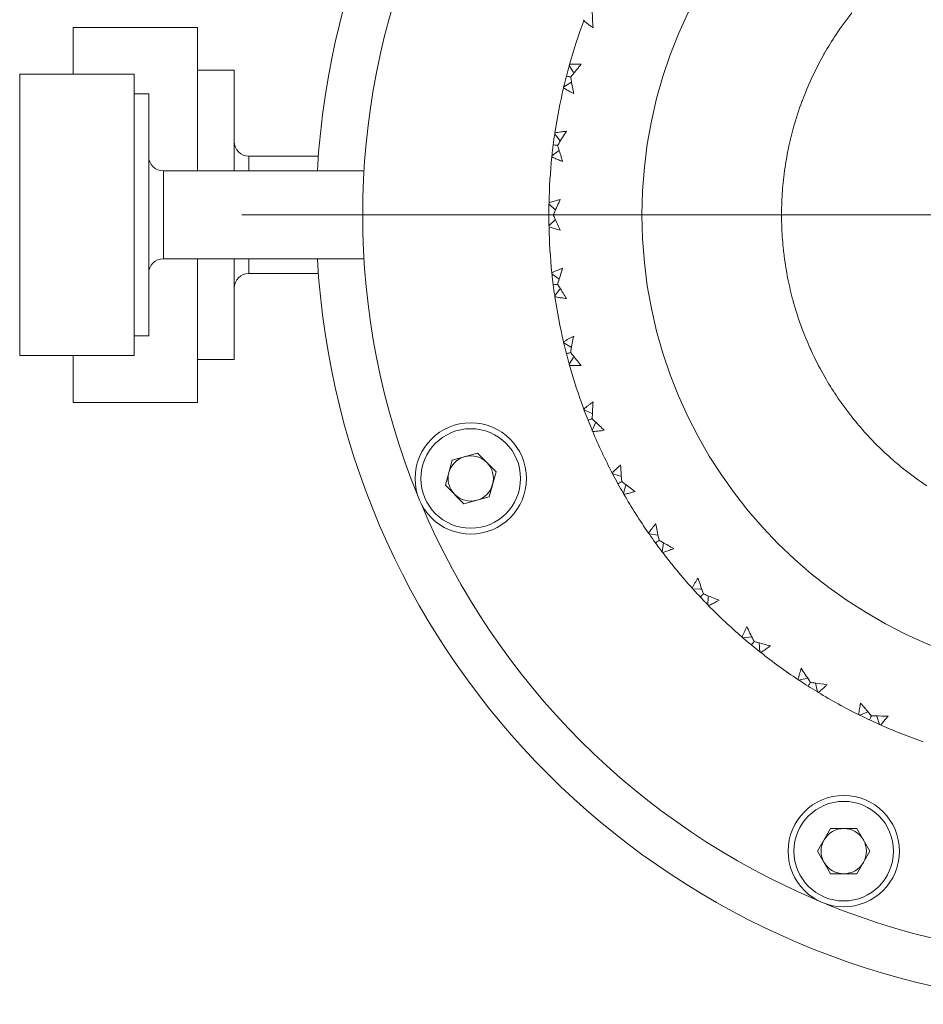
# Model space of a CAD drawing. Header units: inches. Extents: x 1.8 to 31.6, y 1.9 to 20.6.
# Tile 20 of 81: x 15.3 to 16.6, y 2.3 to 3.6. Entities that reach past the tile are written whole.
import ezdxf

# ---------------------------------------------------------------- set-up
doc = ezdxf.new("R2010")
doc.units = ezdxf.units.IN
doc.header["$MEASUREMENT"] = 0

# ---------------------------------------------------------------- blocks, each defined once
blk = doc.blocks.new('SW_CENTERMARKSYMBOL_9')
at = {"color": 0, "linetype": 'Continuous', "lineweight": 0}
blk.add_line((-0.2, 0), (-1.1625, 0), dxfattribs=at)

msp = doc.modelspace()

# ---------------------------------------------------------------- linework, layer by layer
at = {"color": 7, "linetype": 'Continuous', "lineweight": 15}
for p, q in [((15.5822, 3.5943), (15.4149, 3.5943)), ((15.4149, 3.5943), (15.4149, 3.5313)), ((15.5822, 3.4014), (15.5822, 3.5943)), ((15.6315, 3.5366), (15.5822, 3.5366)), ((15.6315, 3.5366), (15.6315, 3.4014)), ((15.4968, 3.5313), (15.3433, 3.5313)), ((15.3433, 3.5313), (15.3433, 3.1534)), ((15.4968, 3.1534), (15.4968, 3.5313)), ((16.0844, 3.5206), (16.0739, 3.5144)), ((15.5165, 3.5051), (15.4968, 3.5051)), ((15.5165, 3.5051), (15.5165, 3.1796)), ((15.7443, 3.4211), (15.6511, 3.4211)), ((15.6511, 3.416), (15.6511, 3.4211)), ((15.6511, 3.4014), (15.6511, 3.416)), ((15.8056, 3.4014), (15.5362, 3.4014)), ((15.5362, 3.3928), (15.5362, 3.4014)), ((15.5362, 3.2833), (15.5362, 3.3928)), ((16.0626, 3.3486), (16.054, 3.3572)), ((16.0626, 3.3361), (16.054, 3.3275)), ((15.5362, 3.2833), (15.8056, 3.2833)), ((15.5822, 3.0904), (15.5822, 3.2833)), ((15.6315, 3.2833), (15.6315, 3.1481)), ((15.6511, 3.2636), (15.6511, 3.2833)), ((15.6511, 3.2636), (15.7442, 3.2636)), ((16.0677, 3.2557), (16.0581, 3.2631)), ((15.4968, 3.1796), (15.5165, 3.1796)), ((16.0844, 3.1641), (16.0739, 3.1703)), ((15.3433, 3.1534), (15.4968, 3.1534)), ((15.4149, 3.1534), (15.4149, 3.0904)), ((15.5822, 3.1481), (15.6315, 3.1481)), ((15.4149, 3.0904), (15.5822, 3.0904)), ((16.117, 3.0636), (16.1122, 3.0525)), ((15.9242, 3.0129), (15.9581, 3.022)), ((15.9829, 2.9972), (15.9581, 3.022)), ((15.9242, 3.0129), (15.9151, 2.979)), ((15.9829, 2.9972), (15.9738, 2.9633)), ((16.1513, 2.9907), (16.1396, 2.9941)), ((15.9151, 2.979), (15.9399, 2.9542)), ((16.1573, 2.9797), (16.154, 2.9681)), ((15.9738, 2.9633), (15.9399, 2.9542)), ((16.2005, 2.9117), (16.1885, 2.9136)), ((16.2079, 2.9016), (16.206, 2.8896)), ((16.3266, 2.7752), (16.3145, 2.774)), ((16.3362, 2.7672), (16.3374, 2.7551)), ((16.412, 2.7131), (16.4146, 2.7013)), ((16.4826, 2.6743), (16.4712, 2.6702)), ((16.4148, 2.4873), (16.4323, 2.5178)), ((16.4675, 2.5178), (16.4323, 2.5178)), ((16.4675, 2.5178), (16.485, 2.4873)), ((16.4148, 2.4873), (16.4323, 2.4569)), ((16.485, 2.4873), (16.4675, 2.4569)), ((16.4323, 2.4569), (16.4675, 2.4569))]:
    msp.add_line(p, q, dxfattribs=at)
at = {"color": 7, "linetype": 'Continuous', "lineweight": 15, "flags": 128}
for points in [[(16.0875, 3.5328), (16.0865, 3.5344), (16.0813, 3.5432)], [(16.0693, 3.4415), (16.0681, 3.4429), (16.0618, 3.4511)], [(16.0677, 3.429), (16.0662, 3.4279), (16.0581, 3.4216)], [(16.0693, 3.2432), (16.0681, 3.2418), (16.0618, 3.2336)], [(16.0875, 3.1519), (16.0865, 3.1503), (16.0813, 3.1415)], [(16.1124, 3.0753), (16.1107, 3.076), (16.1012, 3.0801)], [(16.2592, 2.8395), (16.2574, 2.8395), (16.2471, 2.8399)], [(16.2678, 2.8303), (16.2678, 2.8285), (16.2674, 2.8182)], [(16.4014, 2.7198), (16.3996, 2.7194), (16.3896, 2.7172)], [(16.494, 2.669), (16.4946, 2.6672), (16.4981, 2.6575)]]:
    msp.add_lwpolyline(points, dxfattribs=at)
at = {"color": 7, "linetype": 'Continuous', "lineweight": 15}
for centre, radius in [((16.8039, 3.3423), 0.625), ((15.949, 2.9881), 0.0748), ((15.949, 2.9881), 0.0669), ((16.4499, 2.4873), 0.0748), ((16.4499, 2.4873), 0.0669)]:
    msp.add_circle(centre, radius, dxfattribs=at)
for centre, radius, start, end in [((16.8039, 3.3423), 1.0625, 93.1862, 176.8138), ((16.8039, 3.3423), 1, 157.8262, 202.1913), ((16.8039, 3.3423), 0.4375, 141.6369, 146.3655), ((16.8039, 3.3423), 0.75, 159.6427, 164.3573), ((16.8039, 3.3423), 0.4375, 146.3655, 150.2414), ((16.8039, 3.3423), 0.4375, 150.2274, 150.6369), ((16.8039, 3.3423), 0.4375, 150.6369, 155.3655), ((16.8039, 3.3423), 0.4375, 155.3655, 159.2414), ((16.8039, 3.3423), 0.75, 166.8427, 171.5573), ((16.8039, 3.3423), 0.4375, 159.6369, 164.3655), ((16.8039, 3.3423), 0.4375, 159.2274, 159.6369), ((16.8039, 3.3423), 0.4375, 164.3655, 168.2414), ((15.6511, 3.4408), 0.0197, 180, 270), ((16.8039, 3.3423), 0.4375, 168.6369, 173.3655), ((16.8039, 3.3423), 0.4375, 168.2274, 168.6369), ((15.5362, 3.4211), 0.0197, 180, 270), ((16.8039, 3.3423), 0.75, 174.0427, 178.7573), ((16.8039, 3.3423), 0.4375, 173.3655, 177.2414), ((16.8039, 3.3423), 0.4375, 177.2274, 177.6369), ((16.8039, 3.3423), 0.4375, 177.6369, 182.3655), ((16.8039, 3.3423), 0.75, 181.2427, 185.9573), ((16.8039, 3.3423), 0.4375, 182.3655, 186.2414), ((16.8039, 3.3423), 0.4375, 186.2274, 186.6369), ((15.5362, 3.2636), 0.0197, 90, 180), ((16.8039, 3.3423), 1.0625, 183.1862, 266.8138), ((16.8039, 3.3423), 0.4375, 186.6369, 191.3655), ((15.6511, 3.2439), 0.0197, 90, 180), ((16.8039, 3.3423), 0.4375, 191.3655, 195.2414), ((16.8039, 3.3423), 0.75, 188.4427, 193.1573), ((16.8039, 3.3423), 0.4375, 195.2274, 195.6369), ((16.8039, 3.3423), 0.4375, 195.6369, 200.3655), ((16.8039, 3.3423), 0.4375, 200.3655, 204.2414), ((16.8039, 3.3423), 0.4375, 204.2274, 204.6369), ((16.8039, 3.3423), 0.4375, 204.6369, 209.3655), ((16.8039, 3.3423), 0.75, 195.6427, 200.3573), ((16.8039, 3.3423), 0.4375, 209.3655, 213.2414), ((16.8039, 3.3423), 0.4375, 213.2274, 213.6369), ((16.8039, 3.3423), 0.4375, 213.6369, 218.3655), ((16.8039, 3.3423), 0.4375, 218.3655, 222.2414), ((16.8039, 3.3423), 0.75, 202.8427, 207.5573), ((16.8039, 3.3423), 0.4375, 222.2274, 222.6369), ((16.8039, 3.3423), 0.4375, 222.6369, 227.3655), ((15.949, 2.9881), 0.0304, 105, 165), ((15.949, 2.9881), 0.0304, 45, 105), ((16.8039, 3.3423), 0.4375, 227.3655, 231.2414), ((15.949, 2.9881), 0.0304, 345, 45), ((15.949, 2.9881), 0.0304, 165, 225), ((16.8039, 3.3423), 0.4375, 231.2274, 231.6369), ((16.8039, 3.3423), 0.4375, 231.6369, 236.3655), ((15.949, 2.9881), 0.0304, 285, 345), ((15.949, 2.9881), 0.0304, 225, 285), ((16.8039, 3.3423), 0.75, 210.0427, 214.7573), ((16.8039, 3.3423), 1, 202.8262, 247.1913), ((16.8039, 3.3423), 0.75, 217.2427, 221.9573), ((16.8039, 3.3423), 0.75, 224.4427, 229.1573), ((16.8039, 3.3423), 0.75, 231.6427, 236.3573), ((16.8039, 3.3423), 0.75, 238.8427, 243.5573), ((16.8039, 3.3423), 0.75, 246.0427, 250.7573), ((16.4499, 2.4873), 0.0304, 90, 150), ((16.4499, 2.4873), 0.0304, 30, 90), ((16.4499, 2.4873), 0.0304, 150, 210), ((16.4499, 2.4873), 0.0304, 330, 30), ((16.4499, 2.4873), 0.0304, 210, 270), ((16.4499, 2.4873), 0.0304, 270, 330), ((16.8039, 3.3423), 1, 247.8262, 292.1913)]:
    msp.add_arc(centre, radius, start, end, dxfattribs=at)
for points, knots in [([(16.1121, 3.6163), (16.1121, 3.6145), (16.1122, 3.6128), (16.1123, 3.611), (16.1125, 3.6053), (16.1129, 3.5995), (16.1132, 3.5938)], [0.0004009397, 0.0004009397, 0.0004009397, 0.0004009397, 0.0005439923, 0.0005439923, 0.0005439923, 0.0010183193, 0.0010183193, 0.0010183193, 0.0010183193]), ([(16.1132, 3.5938), (16.1122, 3.5945), (16.1111, 3.5953), (16.1101, 3.596), (16.1085, 3.5972), (16.1069, 3.5984), (16.1054, 3.5996), (16.1038, 3.6008), (16.1023, 3.602), (16.1007, 3.6033)], [0, 0, 0, 0, 0.0001378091, 0.0001378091, 0.0001378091, 0.000344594, 0.000344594, 0.000344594, 0.0005514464, 0.0005514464, 0.0005514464, 0.0005514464]), ([(16.0813, 3.5432), (16.0812, 3.543), (16.0799, 3.5382), (16.0786, 3.5335), (16.0775, 3.5289)], [0, 0, 0, 0, 0.043252, 1, 1, 1, 1]), ([(16.0817, 3.5446), (16.0843, 3.5447), (16.0869, 3.5448), (16.0895, 3.5449), (16.0908, 3.5449), (16.0921, 3.5449), (16.0935, 3.5449), (16.0948, 3.5449), (16.0961, 3.5449), (16.0974, 3.5449)], [0, 0, 0, 0, 0.0002756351, 0.0002756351, 0.0002756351, 0.0004135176, 0.0004135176, 0.0004135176, 0.0005514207, 0.0005514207, 0.0005514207, 0.0005514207]), ([(16.0974, 3.5449), (16.0953, 3.5424), (16.0931, 3.5398), (16.0911, 3.5372), (16.089, 3.5347), (16.0869, 3.5321), (16.0849, 3.5295), (16.0843, 3.5288), (16.0837, 3.5281), (16.0832, 3.5274)], [0, 0, 0, 0, 0.0002719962, 0.0002719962, 0.0002719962, 0.0005439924, 0.0005439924, 0.0005439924, 0.0006173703, 0.0006173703, 0.0006173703, 0.0006173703]), ([(16.0738, 3.514), (16.0739, 3.5144), (16.075, 3.5193), (16.0763, 3.5243), (16.0775, 3.5289)], [0, 0, 0, 0, 0.071541, 1, 1, 1, 1]), ([(16.0775, 3.5289), (16.0789, 3.5285), (16.0808, 3.528), (16.0827, 3.5275), (16.0832, 3.5274)], [0, 0, 0, 0, 0.725033, 1, 1, 1, 1]), ([(16.0832, 3.5274), (16.0835, 3.5257), (16.0838, 3.524), (16.0841, 3.5222), (16.085, 3.5166), (16.0861, 3.5109), (16.0872, 3.5052)], [0.0004009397, 0.0004009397, 0.0004009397, 0.0004009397, 0.0005439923, 0.0005439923, 0.0005439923, 0.0010183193, 0.0010183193, 0.0010183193, 0.0010183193]), ([(16.0872, 3.5052), (16.086, 3.5058), (16.0849, 3.5064), (16.0837, 3.5071), (16.082, 3.508), (16.0803, 3.509), (16.0786, 3.51), (16.0769, 3.511), (16.0753, 3.512), (16.0736, 3.5131)], [0, 0, 0, 0, 0.0001378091, 0.0001378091, 0.0001378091, 0.000344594, 0.000344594, 0.000344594, 0.0005514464, 0.0005514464, 0.0005514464, 0.0005514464]), ([(16.062, 3.4525), (16.0646, 3.4529), (16.0672, 3.4534), (16.0698, 3.4537), (16.0711, 3.4539), (16.0724, 3.4541), (16.0737, 3.4543), (16.075, 3.4545), (16.0763, 3.4546), (16.0775, 3.4548)], [0, 0, 0, 0, 0.0002756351, 0.0002756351, 0.0002756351, 0.0004135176, 0.0004135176, 0.0004135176, 0.0005514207, 0.0005514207, 0.0005514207, 0.0005514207]), ([(16.0775, 3.4548), (16.0758, 3.452), (16.074, 3.4492), (16.0723, 3.4464), (16.0705, 3.4436), (16.0688, 3.4407), (16.0671, 3.4379), (16.0666, 3.4371), (16.0661, 3.4364), (16.0657, 3.4356)], [0, 0, 0, 0, 0.0002719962, 0.0002719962, 0.0002719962, 0.0005439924, 0.0005439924, 0.0005439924, 0.0006173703, 0.0006173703, 0.0006173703, 0.0006173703]), ([(16.0618, 3.4511), (16.0618, 3.4508), (16.061, 3.446), (16.0604, 3.441), (16.0598, 3.4363)], [0, 0, 0, 0, 0.043253, 1, 1, 1, 1]), ([(16.0581, 3.4216), (16.0581, 3.4218), (16.0586, 3.4267), (16.0592, 3.4317), (16.0598, 3.4363)], [0, 0, 0, 0, 0.043253, 1, 1, 1, 1]), ([(16.0598, 3.4363), (16.0612, 3.4362), (16.0632, 3.4359), (16.0651, 3.4357), (16.0657, 3.4356)], [0, 0, 0, 0, 0.725035, 1, 1, 1, 1]), ([(16.0657, 3.4356), (16.0662, 3.4339), (16.0667, 3.4323), (16.0672, 3.4306), (16.0689, 3.4251), (16.0706, 3.4196), (16.0724, 3.4141)], [0.0004009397, 0.0004009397, 0.0004009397, 0.0004009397, 0.0005439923, 0.0005439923, 0.0005439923, 0.0010183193, 0.0010183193, 0.0010183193, 0.0010183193]), ([(16.0724, 3.4141), (16.0712, 3.4146), (16.07, 3.415), (16.0688, 3.4155), (16.067, 3.4163), (16.0651, 3.417), (16.0633, 3.4178), (16.0615, 3.4186), (16.0597, 3.4194), (16.058, 3.4202)], [0, 0, 0, 0, 0.0001378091, 0.0001378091, 0.0001378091, 0.000344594, 0.000344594, 0.000344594, 0.0005514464, 0.0005514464, 0.0005514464, 0.0005514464]), ([(16.0541, 3.3586), (16.0566, 3.3594), (16.0591, 3.3602), (16.0616, 3.3609), (16.0629, 3.3612), (16.0641, 3.3616), (16.0654, 3.3619), (16.0667, 3.3622), (16.0679, 3.3625), (16.0692, 3.3629)], [0, 0, 0, 0, 0.0002756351, 0.0002756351, 0.0002756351, 0.0004135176, 0.0004135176, 0.0004135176, 0.0005514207, 0.0005514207, 0.0005514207, 0.0005514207]), ([(16.0692, 3.3629), (16.0678, 3.3599), (16.0664, 3.3569), (16.065, 3.3538), (16.0636, 3.3508), (16.0622, 3.3478), (16.0609, 3.3448), (16.0605, 3.344), (16.0602, 3.3432), (16.0598, 3.3423)], [0, 0, 0, 0, 0.0002719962, 0.0002719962, 0.0002719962, 0.0005439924, 0.0005439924, 0.0005439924, 0.0006173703, 0.0006173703, 0.0006173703, 0.0006173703]), ([(16.0541, 3.3572), (16.054, 3.357), (16.0539, 3.352), (16.0539, 3.3471), (16.0539, 3.3423)], [0, 0, 0, 0, 0.043253, 1, 1, 1, 1]), ([(16.0541, 3.3275), (16.054, 3.3277), (16.0539, 3.3327), (16.0539, 3.3376), (16.0539, 3.3423)], [0, 0, 0, 0, 0.043253, 1, 1, 1, 1]), ([(16.0539, 3.3423), (16.0553, 3.3423), (16.0573, 3.3423), (16.0593, 3.3423), (16.0598, 3.3423)], [0, 0, 0, 0, 0.725036, 1, 1, 1, 1]), ([(16.0598, 3.3423), (16.0605, 3.3408), (16.0612, 3.3392), (16.0619, 3.3376), (16.0643, 3.3323), (16.0667, 3.3271), (16.0692, 3.3218)], [0.0004009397, 0.0004009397, 0.0004009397, 0.0004009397, 0.0005439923, 0.0005439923, 0.0005439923, 0.0010183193, 0.0010183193, 0.0010183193, 0.0010183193]), ([(16.0692, 3.3218), (16.0679, 3.3222), (16.0667, 3.3225), (16.0654, 3.3228), (16.0635, 3.3233), (16.0616, 3.3238), (16.0597, 3.3244), (16.0578, 3.3249), (16.056, 3.3255), (16.0541, 3.3261)], [0, 0, 0, 0, 0.0001378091, 0.0001378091, 0.0001378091, 0.000344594, 0.000344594, 0.000344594, 0.0005514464, 0.0005514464, 0.0005514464, 0.0005514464]), ([(16.058, 3.2645), (16.0603, 3.2656), (16.0627, 3.2667), (16.0651, 3.2677), (16.0663, 3.2682), (16.0676, 3.2687), (16.0688, 3.2692), (16.07, 3.2697), (16.0712, 3.2701), (16.0724, 3.2706)], [0, 0, 0, 0, 0.0002756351, 0.0002756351, 0.0002756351, 0.0004135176, 0.0004135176, 0.0004135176, 0.0005514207, 0.0005514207, 0.0005514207, 0.0005514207]), ([(16.0724, 3.2706), (16.0714, 3.2675), (16.0704, 3.2643), (16.0694, 3.2611), (16.0684, 3.258), (16.0674, 3.2548), (16.0665, 3.2517), (16.0662, 3.2508), (16.0659, 3.2499), (16.0657, 3.2491)], [0, 0, 0, 0, 0.0002719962, 0.0002719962, 0.0002719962, 0.0005439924, 0.0005439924, 0.0005439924, 0.0006173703, 0.0006173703, 0.0006173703, 0.0006173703]), ([(16.0581, 3.2631), (16.0581, 3.2629), (16.0586, 3.258), (16.0592, 3.253), (16.0598, 3.2484)], [0, 0, 0, 0, 0.043253, 1, 1, 1, 1]), ([(16.0598, 3.2484), (16.0612, 3.2485), (16.0632, 3.2488), (16.0651, 3.249), (16.0657, 3.2491)], [0, 0, 0, 0, 0.725035, 1, 1, 1, 1]), ([(16.0618, 3.2336), (16.0618, 3.2339), (16.061, 3.2387), (16.0604, 3.2437), (16.0598, 3.2484)], [0, 0, 0, 0, 0.043253, 1, 1, 1, 1]), ([(16.0657, 3.2491), (16.0666, 3.2476), (16.0675, 3.2461), (16.0684, 3.2446), (16.0714, 3.2397), (16.0744, 3.2348), (16.0775, 3.2299)], [0.0004009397, 0.0004009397, 0.0004009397, 0.0004009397, 0.0005439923, 0.0005439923, 0.0005439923, 0.0010183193, 0.0010183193, 0.0010183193, 0.0010183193]), ([(16.0775, 3.2299), (16.0763, 3.2301), (16.075, 3.2302), (16.0737, 3.2304), (16.0717, 3.2307), (16.0698, 3.2309), (16.0678, 3.2312), (16.0659, 3.2316), (16.064, 3.2319), (16.062, 3.2322)], [0, 0, 0, 0, 0.0001378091, 0.0001378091, 0.0001378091, 0.000344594, 0.000344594, 0.000344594, 0.0005514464, 0.0005514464, 0.0005514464, 0.0005514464]), ([(16.0736, 3.1716), (16.0758, 3.173), (16.0781, 3.1744), (16.0803, 3.1757), (16.0815, 3.1763), (16.0826, 3.177), (16.0837, 3.1776), (16.0849, 3.1783), (16.086, 3.1789), (16.0872, 3.1795)], [0, 0, 0, 0, 0.0002756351, 0.0002756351, 0.0002756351, 0.0004135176, 0.0004135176, 0.0004135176, 0.0005514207, 0.0005514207, 0.0005514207, 0.0005514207]), ([(16.0872, 3.1795), (16.0865, 3.1762), (16.0859, 3.173), (16.0853, 3.1697), (16.0848, 3.1665), (16.0842, 3.1632), (16.0836, 3.1599), (16.0835, 3.1591), (16.0833, 3.1582), (16.0832, 3.1573)], [0, 0, 0, 0, 0.0002719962, 0.0002719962, 0.0002719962, 0.0005439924, 0.0005439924, 0.0005439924, 0.0006173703, 0.0006173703, 0.0006173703, 0.0006173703]), ([(16.0738, 3.1707), (16.0739, 3.1703), (16.075, 3.1654), (16.0763, 3.1604), (16.0775, 3.1558)], [0, 0, 0, 0, 0.071541, 1, 1, 1, 1]), ([(16.0775, 3.1558), (16.0789, 3.1562), (16.0808, 3.1567), (16.0827, 3.1572), (16.0832, 3.1573)], [0, 0, 0, 0, 0.725033, 1, 1, 1, 1]), ([(16.0814, 3.1411), (16.0813, 3.1414), (16.0799, 3.1463), (16.0786, 3.1512), (16.0775, 3.1558)], [0, 0, 0, 0, 0.07154, 1, 1, 1, 1]), ([(16.0832, 3.1573), (16.0843, 3.1559), (16.0853, 3.1546), (16.0864, 3.1532), (16.09, 3.1487), (16.0937, 3.1442), (16.0974, 3.1398)], [0.0004009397, 0.0004009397, 0.0004009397, 0.0004009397, 0.0005439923, 0.0005439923, 0.0005439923, 0.0010183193, 0.0010183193, 0.0010183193, 0.0010183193]), ([(16.0974, 3.1398), (16.0961, 3.1398), (16.0948, 3.1398), (16.0935, 3.1398), (16.0915, 3.1398), (16.0895, 3.1398), (16.0876, 3.1399), (16.0856, 3.1399), (16.0836, 3.14), (16.0817, 3.1401)], [0, 0, 0, 0, 0.0001378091, 0.0001378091, 0.0001378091, 0.000344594, 0.000344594, 0.000344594, 0.0005514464, 0.0005514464, 0.0005514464, 0.0005514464]), ([(16.1007, 3.0814), (16.1028, 3.0831), (16.1048, 3.0847), (16.1069, 3.0863), (16.108, 3.0871), (16.109, 3.0879), (16.1101, 3.0887), (16.1111, 3.0894), (16.1122, 3.0902), (16.1132, 3.0909)], [0, 0, 0, 0, 0.0002756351, 0.0002756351, 0.0002756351, 0.0004135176, 0.0004135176, 0.0004135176, 0.0005514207, 0.0005514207, 0.0005514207, 0.0005514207]), ([(16.1132, 3.0909), (16.113, 3.0876), (16.1128, 3.0843), (16.1126, 3.081), (16.1125, 3.0777), (16.1123, 3.0744), (16.1122, 3.0711), (16.1121, 3.0702), (16.1121, 3.0693), (16.1121, 3.0684)], [0, 0, 0, 0, 0.0002719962, 0.0002719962, 0.0002719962, 0.0005439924, 0.0005439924, 0.0005439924, 0.0006173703, 0.0006173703, 0.0006173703, 0.0006173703]), ([(16.1012, 3.0801), (16.1013, 3.0799), (16.103, 3.0753), (16.1048, 3.0707), (16.1066, 3.0663)], [0, 0, 0, 0, 0.043252, 1, 1, 1, 1]), ([(16.1066, 3.0663), (16.1079, 3.0668), (16.1097, 3.0675), (16.1116, 3.0682), (16.1121, 3.0684)], [0, 0, 0, 0, 0.725037, 1, 1, 1, 1]), ([(16.1124, 3.0521), (16.1122, 3.0524), (16.1102, 3.0571), (16.1083, 3.0619), (16.1066, 3.0663)], [0, 0, 0, 0, 0.071542, 1, 1, 1, 1]), ([(16.1121, 3.0684), (16.1133, 3.0672), (16.1145, 3.066), (16.1158, 3.0648), (16.1199, 3.0608), (16.1241, 3.0568), (16.1283, 3.0528)], [0.0004009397, 0.0004009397, 0.0004009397, 0.0004009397, 0.0005439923, 0.0005439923, 0.0005439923, 0.0010183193, 0.0010183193, 0.0010183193, 0.0010183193]), ([(16.1283, 3.0528), (16.127, 3.0526), (16.1257, 3.0525), (16.1245, 3.0523), (16.1225, 3.0521), (16.1206, 3.0519), (16.1186, 3.0517), (16.1166, 3.0515), (16.1147, 3.0513), (16.1127, 3.0512)], [0, 0, 0, 0, 0.0001378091, 0.0001378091, 0.0001378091, 0.000344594, 0.000344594, 0.000344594, 0.0005514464, 0.0005514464, 0.0005514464, 0.0005514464]), ([(16.139, 2.9954), (16.1408, 2.9973), (16.1426, 2.9991), (16.1445, 3.001), (16.1454, 3.0019), (16.1464, 3.0028), (16.1473, 3.0037), (16.1483, 3.0046), (16.1492, 3.0055), (16.1502, 3.0064)], [0, 0, 0, 0, 0.0002756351, 0.0002756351, 0.0002756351, 0.0004135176, 0.0004135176, 0.0004135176, 0.0005514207, 0.0005514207, 0.0005514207, 0.0005514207]), ([(16.1502, 3.0064), (16.1504, 3.0031), (16.1506, 2.9998), (16.1508, 2.9965), (16.1511, 2.9932), (16.1513, 2.9899), (16.1516, 2.9866), (16.1517, 2.9857), (16.1518, 2.9848), (16.1519, 2.9839)], [0, 0, 0, 0, 0.0002719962, 0.0002719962, 0.0002719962, 0.0005439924, 0.0005439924, 0.0005439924, 0.0006173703, 0.0006173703, 0.0006173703, 0.0006173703]), ([(16.1397, 2.9941), (16.1398, 2.9939), (16.142, 2.9895), (16.1444, 2.9852), (16.1467, 2.981)], [0, 0, 0, 0, 0.0432521, 1, 1, 1, 1]), ([(16.1467, 2.981), (16.1479, 2.9817), (16.1497, 2.9827), (16.1514, 2.9836), (16.1519, 2.9839)], [0, 0, 0, 0, 0.725033, 1, 1, 1, 1]), ([(16.1542, 2.9677), (16.154, 2.968), (16.1514, 2.9724), (16.1489, 2.9769), (16.1467, 2.981)], [0, 0, 0, 0, 0.071541, 1, 1, 1, 1]), ([(16.1519, 2.9839), (16.1532, 2.9828), (16.1546, 2.9818), (16.156, 2.9807), (16.1606, 2.9772), (16.1653, 2.9738), (16.1699, 2.9704)], [0.0004009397, 0.0004009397, 0.0004009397, 0.0004009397, 0.0005439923, 0.0005439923, 0.0005439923, 0.0010183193, 0.0010183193, 0.0010183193, 0.0010183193]), ([(16.1699, 2.9704), (16.1687, 2.9701), (16.1674, 2.9698), (16.1662, 2.9695), (16.1643, 2.969), (16.1624, 2.9685), (16.1604, 2.9681), (16.1585, 2.9677), (16.1566, 2.9673), (16.1547, 2.9669)], [0, 0, 0, 0, 0.0001378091, 0.0001378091, 0.0001378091, 0.000344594, 0.000344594, 0.000344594, 0.0005514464, 0.0005514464, 0.0005514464, 0.0005514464]), ([(16.1877, 2.9148), (16.1893, 2.9169), (16.1909, 2.919), (16.1925, 2.921), (16.1933, 2.922), (16.1941, 2.9231), (16.195, 2.9241), (16.1958, 2.9251), (16.1966, 2.9261), (16.1975, 2.9271)], [0, 0, 0, 0, 0.0002756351, 0.0002756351, 0.0002756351, 0.0004135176, 0.0004135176, 0.0004135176, 0.0005514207, 0.0005514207, 0.0005514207, 0.0005514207]), ([(16.1975, 2.9271), (16.1981, 2.9238), (16.1987, 2.9206), (16.1993, 2.9173), (16.2, 2.9141), (16.2007, 2.9108), (16.2014, 2.9076), (16.2015, 2.9067), (16.2017, 2.9059), (16.2019, 2.905)], [0, 0, 0, 0, 0.0002719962, 0.0002719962, 0.0002719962, 0.0005439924, 0.0005439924, 0.0005439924, 0.0006173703, 0.0006173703, 0.0006173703, 0.0006173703]), ([(16.1885, 2.9136), (16.1887, 2.9134), (16.1914, 2.9093), (16.1944, 2.9053), (16.1971, 2.9015)], [0, 0, 0, 0, 0.0432529, 1, 1, 1, 1]), ([(16.1971, 2.9015), (16.1983, 2.9024), (16.1999, 2.9035), (16.2015, 2.9047), (16.2019, 2.905)], [0, 0, 0, 0, 0.725036, 1, 1, 1, 1]), ([(16.206, 2.8896), (16.2059, 2.8898), (16.2028, 2.8937), (16.1999, 2.8977), (16.1971, 2.9015)], [0, 0, 0, 0, 0.0432528, 1, 1, 1, 1]), ([(16.2019, 2.905), (16.2034, 2.9041), (16.2049, 2.9032), (16.2064, 2.9024), (16.2115, 2.8995), (16.2165, 2.8967), (16.2216, 2.8939)], [0.0004009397, 0.0004009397, 0.0004009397, 0.0004009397, 0.0005439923, 0.0005439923, 0.0005439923, 0.0010183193, 0.0010183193, 0.0010183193, 0.0010183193]), ([(16.2216, 2.8939), (16.2203, 2.8934), (16.2191, 2.8929), (16.2179, 2.8925), (16.2161, 2.8917), (16.2143, 2.8911), (16.2124, 2.8904), (16.2106, 2.8897), (16.2087, 2.8891), (16.2068, 2.8885)], [0, 0, 0, 0, 0.0001378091, 0.0001378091, 0.0001378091, 0.000344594, 0.000344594, 0.000344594, 0.0005514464, 0.0005514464, 0.0005514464, 0.0005514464]), ([(16.2462, 2.8409), (16.2475, 2.8432), (16.2488, 2.8455), (16.2501, 2.8477), (16.2508, 2.8488), (16.2515, 2.8499), (16.2522, 2.8511), (16.2529, 2.8522), (16.2536, 2.8533), (16.2543, 2.8543)], [0, 0, 0, 0, 0.0002756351, 0.0002756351, 0.0002756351, 0.0004135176, 0.0004135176, 0.0004135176, 0.0005514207, 0.0005514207, 0.0005514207, 0.0005514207]), ([(16.2543, 2.8543), (16.2553, 2.8512), (16.2563, 2.8481), (16.2574, 2.8449), (16.2584, 2.8418), (16.2595, 2.8386), (16.2606, 2.8355), (16.2609, 2.8347), (16.2612, 2.8338), (16.2615, 2.833)], [0, 0, 0, 0, 0.0002719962, 0.0002719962, 0.0002719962, 0.0005439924, 0.0005439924, 0.0005439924, 0.0006173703, 0.0006173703, 0.0006173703, 0.0006173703]), ([(16.2471, 2.8399), (16.2473, 2.8397), (16.2505, 2.836), (16.2539, 2.8324), (16.2572, 2.8289)], [0, 0, 0, 0, 0.043252, 1, 1, 1, 1]), ([(16.2572, 2.8289), (16.2582, 2.8299), (16.2597, 2.8313), (16.2611, 2.8326), (16.2615, 2.833)], [0, 0, 0, 0, 0.725036, 1, 1, 1, 1]), ([(16.2615, 2.833), (16.2631, 2.8323), (16.2647, 2.8316), (16.2663, 2.831), (16.2716, 2.8287), (16.277, 2.8266), (16.2824, 2.8245)], [0.0004009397, 0.0004009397, 0.0004009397, 0.0004009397, 0.0005439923, 0.0005439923, 0.0005439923, 0.0010183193, 0.0010183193, 0.0010183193, 0.0010183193]), ([(16.2674, 2.8182), (16.2673, 2.8184), (16.2638, 2.8219), (16.2604, 2.8255), (16.2572, 2.8289)], [0, 0, 0, 0, 0.043253, 1, 1, 1, 1]), ([(16.2824, 2.8245), (16.2812, 2.8238), (16.2801, 2.8232), (16.2789, 2.8226), (16.2772, 2.8216), (16.2755, 2.8207), (16.2737, 2.8198), (16.272, 2.8189), (16.2702, 2.8181), (16.2684, 2.8172)], [0, 0, 0, 0, 0.0001378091, 0.0001378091, 0.0001378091, 0.000344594, 0.000344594, 0.000344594, 0.0005514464, 0.0005514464, 0.0005514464, 0.0005514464]), ([(16.3134, 2.775), (16.3144, 2.7774), (16.3154, 2.7798), (16.3165, 2.7822), (16.317, 2.7834), (16.3176, 2.7846), (16.3181, 2.7858), (16.3187, 2.787), (16.3192, 2.7881), (16.3198, 2.7893)], [0, 0, 0, 0, 0.0002756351, 0.0002756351, 0.0002756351, 0.0004135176, 0.0004135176, 0.0004135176, 0.0005514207, 0.0005514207, 0.0005514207, 0.0005514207]), ([(16.3198, 2.7893), (16.3212, 2.7863), (16.3226, 2.7833), (16.324, 2.7803), (16.3255, 2.7774), (16.3269, 2.7744), (16.3284, 2.7714), (16.3288, 2.7706), (16.3292, 2.7698), (16.3296, 2.769)], [0, 0, 0, 0, 0.0002719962, 0.0002719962, 0.0002719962, 0.0005439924, 0.0005439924, 0.0005439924, 0.0006173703, 0.0006173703, 0.0006173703, 0.0006173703]), ([(16.3145, 2.774), (16.3147, 2.7739), (16.3184, 2.7706), (16.3222, 2.7675), (16.3258, 2.7645)], [0, 0, 0, 0, 0.0432525, 1, 1, 1, 1]), ([(16.3258, 2.7645), (16.3267, 2.7656), (16.328, 2.7671), (16.3293, 2.7686), (16.3296, 2.769)], [0, 0, 0, 0, 0.725033, 1, 1, 1, 1]), ([(16.3296, 2.769), (16.3313, 2.7685), (16.333, 2.7681), (16.3346, 2.7676), (16.3402, 2.7661), (16.3458, 2.7646), (16.3514, 2.7632)], [0.0004009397, 0.0004009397, 0.0004009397, 0.0004009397, 0.0005439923, 0.0005439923, 0.0005439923, 0.0010183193, 0.0010183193, 0.0010183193, 0.0010183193]), ([(16.3377, 2.7548), (16.3374, 2.7551), (16.3334, 2.7582), (16.3295, 2.7614), (16.3258, 2.7645)], [0, 0, 0, 0, 0.071542, 1, 1, 1, 1]), ([(16.3514, 2.7632), (16.3503, 2.7624), (16.3493, 2.7616), (16.3482, 2.7609), (16.3466, 2.7597), (16.345, 2.7586), (16.3434, 2.7575), (16.3418, 2.7564), (16.3401, 2.7553), (16.3385, 2.7542)], [0, 0, 0, 0, 0.0001378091, 0.0001378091, 0.0001378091, 0.000344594, 0.000344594, 0.000344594, 0.0005514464, 0.0005514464, 0.0005514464, 0.0005514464]), ([(16.3884, 2.718), (16.3891, 2.7205), (16.3898, 2.723), (16.3905, 2.7255), (16.3909, 2.7268), (16.3913, 2.728), (16.3917, 2.7293), (16.3921, 2.7305), (16.3925, 2.7318), (16.3929, 2.733)], [0, 0, 0, 0, 0.0002756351, 0.0002756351, 0.0002756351, 0.0004135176, 0.0004135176, 0.0004135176, 0.0005514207, 0.0005514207, 0.0005514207, 0.0005514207]), ([(16.3929, 2.733), (16.3947, 2.7302), (16.3965, 2.7274), (16.3983, 2.7246), (16.4001, 2.7218), (16.4019, 2.7191), (16.4037, 2.7163), (16.4042, 2.7156), (16.4047, 2.7148), (16.4052, 2.7141)], [0, 0, 0, 0, 0.0002719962, 0.0002719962, 0.0002719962, 0.0005439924, 0.0005439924, 0.0005439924, 0.0006173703, 0.0006173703, 0.0006173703, 0.0006173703]), ([(16.3896, 2.7172), (16.3898, 2.7171), (16.3939, 2.7143), (16.398, 2.7116), (16.402, 2.7091)], [0, 0, 0, 0, 0.043252, 1, 1, 1, 1]), ([(16.402, 2.7091), (16.4028, 2.7103), (16.4039, 2.712), (16.4049, 2.7136), (16.4052, 2.7141)], [0, 0, 0, 0, 0.7250375, 1, 1, 1, 1]), ([(16.4052, 2.7141), (16.4069, 2.7138), (16.4086, 2.7136), (16.4104, 2.7133), (16.4161, 2.7125), (16.4218, 2.7117), (16.4275, 2.711)], [0.0004009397, 0.0004009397, 0.0004009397, 0.0004009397, 0.0005439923, 0.0005439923, 0.0005439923, 0.0010183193, 0.0010183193, 0.0010183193, 0.0010183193]), ([(16.4146, 2.7013), (16.4145, 2.7014), (16.4102, 2.7039), (16.406, 2.7066), (16.402, 2.7091)], [0, 0, 0, 0, 0.043254, 1, 1, 1, 1]), ([(16.4275, 2.711), (16.4266, 2.7101), (16.4256, 2.7092), (16.4247, 2.7083), (16.4233, 2.707), (16.4218, 2.7057), (16.4203, 2.7044), (16.4189, 2.7031), (16.4174, 2.7018), (16.4159, 2.7005)], [0, 0, 0, 0, 0.0001378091, 0.0001378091, 0.0001378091, 0.000344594, 0.000344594, 0.000344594, 0.0005514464, 0.0005514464, 0.0005514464, 0.0005514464]), ([(16.4699, 2.6708), (16.4703, 2.6734), (16.4707, 2.676), (16.4711, 2.6786), (16.4713, 2.6799), (16.4715, 2.6812), (16.4718, 2.6824), (16.472, 2.6837), (16.4723, 2.685), (16.4725, 2.6863)], [0, 0, 0, 0, 0.0002756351, 0.0002756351, 0.0002756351, 0.0004135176, 0.0004135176, 0.0004135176, 0.0005514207, 0.0005514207, 0.0005514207, 0.0005514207]), ([(16.4725, 2.6863), (16.4746, 2.6837), (16.4767, 2.6812), (16.4789, 2.6787), (16.481, 2.6761), (16.4832, 2.6736), (16.4853, 2.6711), (16.4859, 2.6704), (16.4865, 2.6698), (16.4871, 2.6691)], [0, 0, 0, 0, 0.0002719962, 0.0002719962, 0.0002719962, 0.0005439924, 0.0005439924, 0.0005439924, 0.0006173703, 0.0006173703, 0.0006173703, 0.0006173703]), ([(16.4712, 2.6702), (16.4714, 2.6701), (16.4758, 2.6678), (16.4803, 2.6657), (16.4846, 2.6637)], [0, 0, 0, 0, 0.0432532, 1, 1, 1, 1]), ([(16.4846, 2.6637), (16.4852, 2.665), (16.486, 2.6668), (16.4869, 2.6686), (16.4871, 2.6691)], [0, 0, 0, 0, 0.7250306, 1, 1, 1, 1]), ([(16.4981, 2.6575), (16.4979, 2.6576), (16.4933, 2.6596), (16.4888, 2.6617), (16.4846, 2.6637)], [0, 0, 0, 0, 0.043252, 1, 1, 1, 1]), ([(16.4871, 2.6691), (16.4888, 2.669), (16.4906, 2.669), (16.4923, 2.669), (16.4981, 2.6689), (16.5039, 2.6688), (16.5096, 2.6688)], [0.0004009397, 0.0004009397, 0.0004009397, 0.0004009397, 0.0005439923, 0.0005439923, 0.0005439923, 0.0010183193, 0.0010183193, 0.0010183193, 0.0010183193]), ([(16.5096, 2.6688), (16.5088, 2.6678), (16.508, 2.6668), (16.5071, 2.6658), (16.5059, 2.6643), (16.5046, 2.6628), (16.5033, 2.6613), (16.502, 2.6599), (16.5007, 2.6584), (16.4994, 2.657)], [0, 0, 0, 0, 0.0001378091, 0.0001378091, 0.0001378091, 0.000344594, 0.000344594, 0.000344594, 0.0005514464, 0.0005514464, 0.0005514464, 0.0005514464])]:
    msp.add_open_spline(points, degree=3, knots=knots, dxfattribs=at)
for points in [[(16.1012, 3.6046), (16.1011, 3.6041), (16.1009, 3.6037), (16.1007, 3.6033)], [(16.0813, 3.5432), (16.0814, 3.5437), (16.0816, 3.5441), (16.0817, 3.5446)], [(16.0739, 3.5144), (16.0738, 3.514), (16.0737, 3.5135), (16.0736, 3.5131)], [(16.0618, 3.4511), (16.0619, 3.4515), (16.062, 3.452), (16.062, 3.4525)], [(16.0581, 3.4216), (16.058, 3.4211), (16.058, 3.4207), (16.058, 3.4202)], [(16.054, 3.3572), (16.0541, 3.3577), (16.0541, 3.3581), (16.0541, 3.3586)], [(16.054, 3.3275), (16.0541, 3.327), (16.0541, 3.3266), (16.0541, 3.3261)], [(16.0581, 3.2631), (16.058, 3.2636), (16.058, 3.264), (16.058, 3.2645)], [(16.0618, 3.2336), (16.0619, 3.2332), (16.062, 3.2327), (16.062, 3.2322)], [(16.0739, 3.1703), (16.0738, 3.1707), (16.0737, 3.1712), (16.0736, 3.1716)], [(16.0813, 3.1415), (16.0814, 3.141), (16.0816, 3.1406), (16.0817, 3.1401)], [(16.1012, 3.0801), (16.1011, 3.0806), (16.1009, 3.081), (16.1007, 3.0814)], [(16.1122, 3.0525), (16.1124, 3.0521), (16.1125, 3.0516), (16.1127, 3.0512)], [(16.1396, 2.9941), (16.1394, 2.9945), (16.1392, 2.995), (16.139, 2.9954)], [(16.154, 2.9681), (16.1542, 2.9677), (16.1544, 2.9673), (16.1547, 2.9669)], [(16.1885, 2.9136), (16.1883, 2.914), (16.188, 2.9144), (16.1877, 2.9148)], [(16.206, 2.8896), (16.2063, 2.8892), (16.2066, 2.8888), (16.2068, 2.8885)], [(16.2471, 2.8399), (16.2468, 2.8402), (16.2465, 2.8406), (16.2462, 2.8409)], [(16.2674, 2.8182), (16.2678, 2.8179), (16.2681, 2.8175), (16.2684, 2.8172)], [(16.3145, 2.774), (16.3141, 2.7744), (16.3138, 2.7747), (16.3134, 2.775)], [(16.3374, 2.7551), (16.3377, 2.7548), (16.3381, 2.7545), (16.3385, 2.7542)], [(16.3896, 2.7172), (16.3892, 2.7174), (16.3888, 2.7177), (16.3884, 2.718)], [(16.4146, 2.7013), (16.4151, 2.701), (16.4155, 2.7008), (16.4159, 2.7005)], [(16.4712, 2.6702), (16.4708, 2.6704), (16.4703, 2.6706), (16.4699, 2.6708)], [(16.4981, 2.6575), (16.4985, 2.6573), (16.4989, 2.6572), (16.4994, 2.657)]]:
    msp.add_open_spline(points, degree=3, dxfattribs=at)

# ---------------------------------------------------------------- block references
at = {"color": 7, "linetype": 'Continuous', "lineweight": 0}
msp.add_blockref('SW_CENTERMARKSYMBOL_9', (16.8039, 3.3423), dxfattribs=at)

doc.saveas('drawing.dxf')
